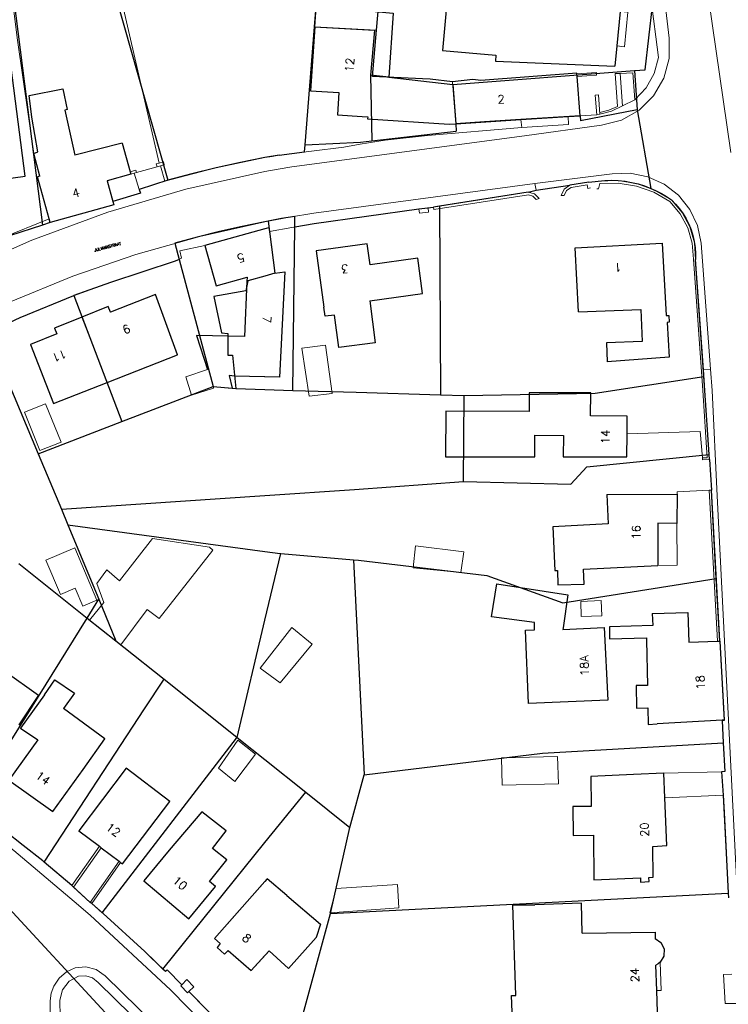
# Model space of a CAD drawing. Header units: metres. Extents: x 190798 to 192239, y 307689 to 310000.
# Tile 100 of 107: x 191965 to 192067, y 309610 to 309752. Entities that reach past the tile are written whole.
import ezdxf
from ezdxf.lldxf.tags import DXFTag

# ---------------------------------------------------------------- set-up
doc = ezdxf.new("R2010")
doc.units = ezdxf.units.M
doc.layers.add('PH-BEST-HUISNUMMERS', color=7, linetype='Continuous')
doc.layers.add('PH-BEST-KADASTRALE-GRENS', color=150, linetype='KG-KADASTRAAL-SO')
doc.layers.add('PH-BEST-KANTVERHARDING', color=253, linetype='Continuous', lineweight=9)
doc.layers.add('PH-BEST-STAATNAAM', color=2, linetype='Continuous', lineweight=9)
doc.styles.add('ROMANS', font='romans.shx')
doc.styles.get("Standard").update_dxf_attribs({"font": 'arial.ttf'})
tags = doc.linetypes.add('KG-KADASTRAAL-SO', pattern='A,5.5,-2,["K",Standard,S=1.8,R=0,X=0,Y=-0.9],-2,5.5,-2,[5,NLCS.SHX,S=0.75,R=0,X=0,Y=0],-2', length=19).pattern_tags.tags
tags[6] = DXFTag(74, 10)

msp = doc.modelspace()

# ---------------------------------------------------------------- linework, layer by layer
at = {"layer": 'PH-BEST-KADASTRALE-GRENS'}
for p, q in [((192007.15, 309750.68), (192007.96, 309762.89)), ((191963.3, 309759.66), (191968.06, 309722.2)), ((192051.02, 309752.86), (192050.54, 309747.94)), ((192005.77, 309733.72), (192007.11, 309750.68)), ((192050.54, 309747.94), (192050.26, 309745.03)), ((192015.15, 309743.75), (192015.34, 309734.29)), ((192017.81, 309743.45), (192015.15, 309743.75)), ((192026.98, 309742.41), (192053.05, 309744.41)), ((192044.81, 309743.91), (192044.8, 309744.03)), ((192044.84, 309743.56), (192044.81, 309743.91)), ((192045.27, 309737.89), (192044.84, 309743.56)), ((192053.05, 309744.41), (192054.62, 309744.5)), ((192053.05, 309744.41), (192053.47, 309738.77)), ((192017.81, 309743.45), (192026.98, 309742.41)), ((192026.98, 309742.41), (192027.4, 309736.74)), ((192053.47, 309738.77), (192045.32, 309737.15)), ((192053.47, 309738.77), (192055.43, 309727.47)), ((192027.4, 309736.74), (192036.77, 309737.35)), ((192027.4, 309736.74), (192027.47, 309735.67)), ((192036.77, 309737.35), (192043.53, 309737.78)), ((192043.53, 309737.78), (192045.27, 309737.89)), ((192045.27, 309737.89), (192045.32, 309737.15)), ((192015.34, 309734.29), (192027.47, 309735.67)), ((191979.51, 309733.94), (191972.68, 309732.22)), ((191979.51, 309733.94), (191980.64, 309729.85)), ((192005.69, 309732.7), (192005.77, 309733.72)), ((192005.77, 309733.72), (192013.71, 309734.11)), ((192013.71, 309734.11), (192015.34, 309734.29)), ((191967.69, 309729.22), (191966.82, 309732.46)), ((192002.05, 309732.25), (192000, 309731.88)), ((192002.05, 309732.25), (192005.69, 309732.7)), ((191980.64, 309729.85), (191980.74, 309729.52)), ((191967.69, 309729.22), (191967.33, 309729.13)), ((191969.02, 309723.07), (191967.33, 309729.13)), ((192046.52, 309728.34), (192043.77, 309727.93)), ((192046.52, 309728.34), (192047.84, 309728.52)), ((192037.78, 309726.91), (192025.05, 309724.9)), ((192025.05, 309724.9), (192024.19, 309724.77)), ((192025.05, 309724.9), (192025.21, 309697.8)), ((191969.17, 309722.55), (191968.06, 309722.2)), ((191969.17, 309722.55), (191969.02, 309723.07)), ((192000.46, 309722.76), (192000, 309722.67)), ((192000.46, 309722.76), (192001.43, 309715.27)), ((192004.3, 309721.94), (192004.31, 309723.45)), ((192000, 309721.64), (191991.38, 309719.28)), ((192000.58, 309721.8), (192000, 309721.64)), ((192000.58, 309721.8), (192000.65, 309721.29)), ((192000.65, 309721.29), (192001.42, 309715.28)), ((192004.02, 309698.42), (192004.3, 309721.94)), ((191987.04, 309719.61), (191987.67, 309717.26)), ((192007.36, 309718.49), (192008.46, 309710.42)), ((191987.67, 309717.26), (191992.56, 309698.98)), ((192063.04, 309700.42), (192061.84, 309717.26)), ((192001.43, 309715.27), (192000, 309714.87)), ((191972.55, 309712.06), (191979.46, 309693.99)), ((192015.04, 309711.32), (192022.65, 309712.35)), ((191990.17, 309706.32), (191991.76, 309701.44)), ((192000, 309700.4), (191995.63, 309700.51)), ((191963.13, 309699.62), (191967.44, 309689.35)), ((191969.66, 309696.58), (191977.32, 309699.58)), ((191979.46, 309693.99), (191992.56, 309698.98)), ((191992.56, 309698.98), (191995.28, 309698.77)), ((191992.56, 309698.98), (191995.82, 309698.73)), ((191995.82, 309698.73), (192000, 309698.57)), ((192000, 309698.57), (192004.02, 309698.42)), ((192025.21, 309697.8), (192028.61, 309697.69)), ((192028.53, 309685.35), (192028.61, 309697.69)), ((192052, 309692.2), (192052.01, 309694.75)), ((191967.44, 309689.35), (191979.46, 309693.99)), ((192051.99, 309688.9), (192052, 309692.2)), ((191967.44, 309689.35), (191970.77, 309681.36)), ((192063.85, 309688.5), (192063.8, 309689.22)), ((192063.85, 309688.5), (192064.11, 309684.11)), ((191970.77, 309681.36), (192000, 309683.35)), ((192049.1, 309683.48), (192059.21, 309683.53)), ((192059.21, 309683.53), (192059.14, 309679.34)), ((192064.81, 309671.4), (192064.11, 309684.11)), ((191970.77, 309681.36), (191971.69, 309679.13)), ((191971.69, 309679.13), (192000, 309675.32)), ((191971.69, 309679.13), (191976.13, 309668.43)), ((192000, 309665.45), (192002.27, 309675.02)), ((192002.27, 309675.02), (192012.73, 309674.11)), ((191964.66, 309673.59), (191974.49, 309665.74)), ((192012.73, 309674.11), (192014.23, 309643.22)), ((192045.74, 309672.76), (192056.41, 309673.29)), ((192065.31, 309662.41), (192064.81, 309671.4)), ((191974.49, 309665.74), (191976.13, 309668.43)), ((191976.13, 309668.43), (191978.61, 309662.46)), ((192055.6, 309666.37), (192055.68, 309664.66)), ((191957.74, 309638.86), (191974.49, 309665.74)), ((191974.49, 309665.74), (191978.61, 309662.46)), ((191996.01, 309648.59), (192000, 309665.45)), ((192064.99, 309662.4), (192065.31, 309662.41)), ((192065.31, 309662.41), (192065.93, 309651.02)), ((191968.36, 309654.7), (191964.88, 309649.94)), ((191977.01, 309648.39), (191971.06, 309652.73)), ((192065.66, 309651.06), (192056.34, 309650.55)), ((192065.66, 309651.02), (192065.81, 309647.82)), ((192065.93, 309651.02), (192065.66, 309651.02)), ((191973.89, 309643.98), (191977.01, 309648.39)), ((191996.01, 309648.59), (192000, 309645.4)), ((192000, 309645.4), (192005.85, 309640.73)), ((192012.2, 309635.65), (192014.23, 309643.22)), ((192052.94, 309643.25), (192046.78, 309642.98)), ((192057.26, 309643.44), (192052.94, 309643.25)), ((192057.42, 309639.91), (192057.26, 309643.44)), ((192000, 309633.47), (192005.85, 309640.73)), ((192005.85, 309640.73), (192012.2, 309635.65)), ((191973.28, 309635.18), (191976.22, 309632.95)), ((192009.4, 309623.28), (192012.2, 309635.65)), ((191985.36, 309615.31), (192000, 309633.47)), ((191976.22, 309632.95), (191976.49, 309632.75)), ((191976.49, 309632.75), (191979.05, 309630.8)), ((191968.3, 309630.68), (191968.11, 309630.84)), ((191979.05, 309630.8), (191979.28, 309630.63)), ((191979.28, 309630.63), (191979.53, 309630.43)), ((192000.33, 309628.27), (192000, 309627.9)), ((192003.15, 309625.86), (192000.33, 309628.27)), ((192009.4, 309623.28), (192066.52, 309626.22)), ((192066.52, 309626.22), (192066.56, 309625.55)), ((191962.63, 309624.7), (191977.07, 309609.06)), ((192005.19, 309607.82), (192009.4, 309623.28)), ((192000, 309617.27), (192000.61, 309617.95)), ((192056.27, 309612.21), (192056.15, 309615.89)), ((191988.89, 309611.89), (191989.08, 309612.08))]:
    msp.add_line(p, q, dxfattribs=at)
at = {"layer": 'PH-BEST-KADASTRALE-GRENS', "ltscale": 0.2, "flags": 128}
for points in [[(192007.11, 309750.68), (192008.14, 309763.03), (192017.07, 309762.07), (192015.85, 309752.89), (192018.42, 309752.66), (192017.81, 309743.45)], [(192016, 309750.2), (192017.07, 309762.07), (192007.96, 309762.89)], [(192021.79, 309762.96), (192021.52, 309759.87), (192026.58, 309759.43), (192025.51, 309747.28), (192033.15, 309746.62), (192033.12, 309745.72), (192050.26, 309745.03)], [(192054.62, 309744.5), (192055.66, 309753.7), (192055.82, 309753.72), (192054.81, 309761.08)], [(191963.3, 309759.66), (191977.64, 309758.39), (191986.05, 309728.63)], [(192007.15, 309750.68), (192006.54, 309741.49), (192010.63, 309741.22), (192010.42, 309738.03), (192013.95, 309737.79)], [(192007.11, 309750.68), (192015.72, 309750.21), (192015.15, 309743.75)], [(192026.95, 309742.79), (192026.92, 309742.79), (192023.75, 309743.17), (192022.65, 309743.22), (192015.44, 309743.52), (192016, 309750.2)], [(191952.55, 309738.58), (191953.56, 309730.73), (191954.77, 309730.89), (191955.28, 309726.87), (191959.8, 309727.45), (191959.68, 309728.42), (191965.57, 309729.21), (191963.58, 309744.81), (191959.61, 309744.31), (191960.22, 309739.57), (191952.55, 309738.58)], [(192044.8, 309744.03), (192030.98, 309742.98), (192029.86, 309743.11), (192026.95, 309742.79)], [(191966.82, 309732.46), (191967.39, 309732.72), (191966.53, 309737.69), (191966.13, 309740.79), (191970.99, 309741.79), (191971.61, 309738.78), (191971.27, 309738.68), (191972.68, 309732.22)], [(192013.95, 309737.79), (192014.76, 309737.74), (192014.73, 309737.44), (192026.45, 309736.67), (192027.4, 309736.74)], [(192045.27, 309737.89), (192036.77, 309737.35), (192031.52, 309737.01), (192027.4, 309736.74)], [(192000, 309731.88), (191996.49, 309731.18), (191992.99, 309730.41), (191989.51, 309729.56), (191986.05, 309728.63)], [(191980.74, 309729.52), (191977.32, 309728.53), (191978.15, 309725.6)], [(191986.05, 309728.63), (191981.96, 309727.29), (191982.11, 309726.8), (191978.15, 309725.6)], [(192047.84, 309728.52), (192048.81, 309728.6), (192049.77, 309728.63), (192050.74, 309728.59), (192051.71, 309728.49), (192052.66, 309728.33), (192053.6, 309728.1), (192054.53, 309727.81), (192055.43, 309727.47)], [(192037.78, 309726.91), (192038.95, 309727.22), (192043.77, 309727.93)], [(192055.43, 309727.47), (192056.2, 309727.12), (192056.95, 309726.72), (192057.67, 309726.29), (192058.37, 309725.82)], [(191978.15, 309725.6), (191978.3, 309725.1), (191969.17, 309722.55)], [(191978.15, 309725.6), (191978.3, 309725.1), (191969.17, 309722.55)], [(192058.37, 309725.82), (192058.98, 309725.2), (192059.53, 309724.53), (192060.04, 309723.83), (192060.48, 309723.09), (192060.87, 309722.31), (192061.2, 309721.51), (192061.46, 309720.68), (192061.65, 309719.84), (192061.78, 309718.99), (192061.85, 309718.12), (192061.84, 309717.26)], [(192004.3, 309721.94), (192007.05, 309722.42), (192022.08, 309724.54), (192024.19, 309724.77)], [(192000, 309722.67), (191996.74, 309722), (191993.49, 309721.26), (191990.26, 309720.47), (191987.04, 309719.61)], [(192004.31, 309723.45), (192002.38, 309723.12), (192000.46, 309722.76)], [(191968.06, 309722.2), (191963.3, 309720.66), (191958.96, 309718.87), (191955.43, 309717.23), (191950.95, 309715.75)], [(192045.03, 309709.74), (192044.53, 309718.91), (192057.05, 309719.59), (192057.62, 309709.19), (192058.01, 309709.21), (192058.07, 309708.24), (192057.74, 309708.21), (192058.07, 309703.24), (192049.13, 309702.56)], [(191991.38, 309719.28), (191992.99, 309713.48), (191997.45, 309714.72), (191997.42, 309714.14)], [(192022.65, 309712.35), (192021.96, 309717.42), (192015.1, 309716.49), (192014.7, 309719.49), (192007.36, 309718.49)], [(191987.67, 309717.26), (191987.1, 309716.99), (191977.83, 309713.93), (191972.55, 309712.06)], [(192001.42, 309715.28), (192002.87, 309715.46), (192002.07, 309700.35), (192000, 309700.4)], [(191997.42, 309714.14), (191997.06, 309706.18), (191990.17, 309706.32)], [(192000, 309714.87), (191997.54, 309714.18), (191997.28, 309712.73), (191992.67, 309711.92), (191993.78, 309706.71), (191994.65, 309706.6), (191994.67, 309703.52), (191995.33, 309703.52), (191995.82, 309698.73)], [(191972.55, 309712.06), (191972.5, 309712.04), (191964.82, 309708.85), (191960.18, 309706.7)], [(191984.3, 309712.23), (191977.83, 309709.67), (191977.51, 309710.5), (191973.72, 309708.98)], [(191977.32, 309699.58), (191987.45, 309703.55), (191984.3, 309712.23)], [(192015.04, 309711.32), (192015.81, 309705.29), (192010.61, 309704.63), (192009.97, 309709.26), (192008.63, 309709.13), (192008.46, 309710.42)], [(192045.03, 309709.74), (192053.98, 309710.07), (192054.16, 309705.45), (192049.03, 309705.26), (192049.13, 309702.56)], [(191973.72, 309708.98), (191969.77, 309707.4), (191970.1, 309706.57), (191966.32, 309705.05), (191969.66, 309696.58)], [(191995.63, 309700.51), (191994.85, 309700.57), (191995.28, 309698.77)], [(192028.61, 309697.69), (192047.42, 309698.06), (192063.04, 309700.42)], [(192063.8, 309689.22), (192063.18, 309698.44), (192063.04, 309700.42)], [(192004.02, 309698.42), (192013.1, 309698.19), (192025.21, 309697.8)], [(192052.01, 309694.75), (192046.77, 309694.77), (192046.78, 309698.08), (192037.96, 309698.1), (192037.95, 309695.43), (192025.96, 309695.47), (192025.94, 309688.92), (192038.76, 309688.88), (192038.77, 309691.99), (192042.86, 309691.97), (192042.85, 309688.92), (192051.99, 309688.9)], [(192028.53, 309685.35), (192043.92, 309684.98), (192046.21, 309687.46), (192063.8, 309689.22)], [(192000, 309683.35), (192012.88, 309684.23), (192028.53, 309685.35)], [(192049.1, 309683.48), (192049.3, 309679.26), (192041.34, 309678.86), (192041.65, 309672.56), (192041.99, 309672.58)], [(192059.14, 309679.34), (192056.42, 309679.38), (192056.41, 309673.29)], [(192000, 309675.32), (192002.2, 309675.03), (192002.27, 309675.02)], [(192012.73, 309674.11), (192013.46, 309674.05), (192031.88, 309671.87), (192042.78, 309667.92), (192064.81, 309671.4)], [(192041.99, 309672.58), (192042.07, 309670.49), (192045.83, 309670.61), (192045.74, 309672.76)], [(192037.84, 309653.48), (192037.41, 309663.98), (192038.72, 309664.03), (192038.69, 309665.12), (192032.52, 309665.91), (192033.29, 309670.64), (192043.51, 309669.05), (192042.83, 309664.34), (192042.8, 309664.11), (192048.73, 309664.38), (192049.22, 309653.95), (192037.84, 309653.48)], [(192055.6, 309666.37), (192060.74, 309666.53), (192060.88, 309662.26), (192064.99, 309662.4)], [(192055.68, 309664.66), (192049.5, 309664.47), (192049.49, 309662.74), (192054.8, 309662.91), (192054.81, 309662.56)], [(191978.61, 309662.46), (191979.73, 309661.57), (191985.51, 309656.96)], [(192054.81, 309662.56), (192054.95, 309656.05), (192053.29, 309656.05), (192053.36, 309652.77), (192054.98, 309652.82), (192055.01, 309650.46), (192056.34, 309650.55)], [(192065.31, 309662.41), (192065.93, 309651.07), (192065.66, 309651.06)], [(191962.52, 309657.93), (191962.65, 309658.09), (191967.48, 309654.68), (191964.68, 309650.38)], [(191968.3, 309630.68), (191982.69, 309652.68), (191985.51, 309656.96)], [(191968.36, 309654.7), (191969.84, 309656.85), (191972.63, 309654.94), (191971.06, 309652.73)], [(191985.51, 309656.96), (191995.95, 309648.64), (191996.01, 309648.59)], [(191964.88, 309649.94), (191967.39, 309648.26), (191963.22, 309642.46), (191969.53, 309637.93), (191973.89, 309643.98)], [(191976.61, 309623.41), (191995.9, 309648.46), (191996.01, 309648.59)], [(192014.23, 309643.22), (192039.88, 309646.34), (192065.81, 309647.82)], [(192065.81, 309647.82), (192066.02, 309643.67), (192065.58, 309643.65), (192065.82, 309640.27), (192065.94, 309637.82), (192066.52, 309626.22)], [(191979.53, 309630.43), (191986.34, 309639.39), (191980.08, 309644.15), (191973.28, 309635.18)], [(192046.78, 309642.98), (192046.83, 309638.68), (192044.2, 309638.65), (192044.25, 309634.5), (192047.16, 309634.54), (192047.25, 309628.12)], [(192047.25, 309628.12), (192053.92, 309628.41), (192053.95, 309627.8), (192055.17, 309627.87), (192055.13, 309628.47), (192055.74, 309628.49), (192055.72, 309632.92), (192057.71, 309633.04), (192057.42, 309639.91)], [(191968.11, 309630.84), (191965.27, 309633.06), (191960.18, 309637.1), (191957.74, 309638.86)], [(191992.46, 309632.65), (191994.44, 309635.15), (191990.92, 309637.89), (191986.26, 309632.41)], [(191986.26, 309632.41), (191982.63, 309627.97), (191989.08, 309622.52), (191992.92, 309627.18)], [(191992.92, 309627.18), (191992.06, 309627.87), (191994.53, 309630.99), (191992.46, 309632.65)], [(191976.61, 309623.41), (191975.13, 309624.73), (191974.9, 309624.88), (191972.25, 309627.3), (191968.3, 309630.68)], [(192000, 309627.9), (191992.74, 309619.71), (191993.58, 309618.96), (191993.14, 309618.43), (191994.21, 309617.46), (191994.7, 309617.98), (191998.02, 309615.08), (192000, 309617.27)], [(192003.15, 309625.86), (192007.97, 309621.74), (192007.36, 309619.86)], [(192045.54, 309620.47), (192045.44, 309624.76), (192038.77, 309624.56)], [(191985.36, 309615.31), (191982.73, 309617.82), (191976.77, 309623.27), (191976.61, 309623.41)], [(192039.06, 309606), (192039.09, 309605.24), (192038.55, 309605.22), (192038.48, 309606.81), (192035.59, 309606.66), (192035.41, 309611.51), (192036.05, 309611.52), (192035.58, 309624.54), (192038.77, 309624.56)], [(192045.54, 309620.47), (192056.02, 309620.63), (192056.03, 309619.72)], [(192000.61, 309617.95), (192003.38, 309615.4), (192007.36, 309619.86)], [(192056.03, 309619.72), (192056.87, 309619.12), (192057.32, 309618.2), (192057.28, 309617.18), (192056.75, 309616.3)], [(192056.75, 309616.3), (192056.47, 309616.07), (192056.15, 309615.89)], [(191988.06, 309613.05), (191985.95, 309615.18), (191985.71, 309614.97), (191985.36, 309615.31)], [(191988.89, 309611.89), (191987.93, 309612.91), (191988.06, 309613.05)], [(192000, 309600.46), (191998.08, 309602.42), (191998.34, 309602.67), (191989.08, 309612.08)], [(192053.58, 309609.03), (192056.38, 309609.14), (192056.27, 309612.21)]]:
    msp.add_lwpolyline(points, dxfattribs=at)
at = {"layer": 'PH-BEST-KANTVERHARDING', "color": 8}
for p, q in [((192058.07, 309749.05), (192056.28, 309763.68)), ((192007.15, 309750.68), (192007.96, 309762.89)), ((192054.98, 309758.29), (192056.5, 309746.27)), ((192063.23, 309757.93), (192066.89, 309732.61)), ((191984.82, 309731.09), (191979.69, 309753.24)), ((192051.02, 309752.86), (192050.54, 309747.94)), ((192007.15, 309750.68), (192016, 309750.2)), ((192050.54, 309747.94), (192050.26, 309745.03)), ((192044.81, 309743.91), (192044.8, 309744.03)), ((192044.84, 309743.56), (192044.81, 309743.91)), ((192045.27, 309737.89), (192044.84, 309743.56)), ((192051.35, 309739.32), (192051.01, 309743.99)), ((192026.95, 309742.79), (192027.4, 309736.74)), ((192053.12, 309740.21), (192051.35, 309739.32)), ((192047.67, 309738.05), (192045.27, 309737.89)), ((192048.07, 309738.11), (192047.67, 309738.05)), ((192027.4, 309736.74), (192036.77, 309737.35)), ((192036.77, 309737.35), (192043.53, 309737.78)), ((192036.77, 309737.35), (192036.88, 309736.23)), ((192043.53, 309737.78), (192045.27, 309737.89)), ((191979.51, 309733.94), (191972.68, 309732.22)), ((191979.51, 309733.94), (191980.64, 309729.85)), ((191967.69, 309729.22), (191966.82, 309732.46)), ((191980.64, 309729.85), (191980.74, 309729.52)), ((191980.74, 309729.52), (191981.2, 309729.66)), ((191981.2, 309729.66), (191981.56, 309729.76)), ((191981.96, 309727.29), (191981.2, 309729.66)), ((191984.52, 309730.56), (191981.56, 309729.76)), ((191985.01, 309730.69), (191984.52, 309730.56)), ((191985.64, 309728.52), (191985.01, 309730.69)), ((192049.86, 309729.55), (192038.77, 309728.15)), ((191967.69, 309729.22), (191967.33, 309729.13)), ((191969.02, 309723.07), (191967.33, 309729.13)), ((191985.64, 309728.52), (191981.96, 309727.29)), ((192038.77, 309728.15), (192007.04, 309723.89)), ((192038.77, 309728.15), (192038.95, 309727.22)), ((192046.52, 309728.34), (192043.77, 309727.93)), ((192037.78, 309726.91), (192024.19, 309724.77)), ((192037.78, 309726.91), (192038.95, 309727.22)), ((192038.95, 309727.22), (192043.77, 309727.93)), ((192039.36, 309726.02), (192038.96, 309725.87)), ((192042.54, 309726.44), (192042.97, 309726.44)), ((192022.08, 309724.54), (192023.45, 309724.69)), ((192023.45, 309724.69), (192024.19, 309724.77)), ((191969.17, 309722.55), (191969.02, 309723.07)), ((192000.58, 309721.8), (191991.38, 309719.28)), ((192000.58, 309721.8), (192000.65, 309721.29)), ((192000.65, 309721.29), (192001.42, 309715.28)), ((192062.66, 309719.59), (192063.99, 309701.51)), ((192007.36, 309718.49), (192008.46, 309710.42)), ((192062.97, 309701.4), (192061.84, 309717.26)), ((192001.42, 309715.28), (191997.42, 309714.14)), ((192015.04, 309711.32), (192022.65, 309712.35)), ((191973.72, 309708.98), (191977.32, 309699.58)), ((191990.17, 309706.32), (191991.76, 309701.44)), ((192005.31, 309704.5), (192008.7, 309704.96)), ((192005.31, 309704.5), (192006.36, 309697.61)), ((192009.66, 309698), (192008.7, 309704.96)), ((192063.99, 309701.51), (192062.97, 309701.4)), ((191969.66, 309696.58), (191977.32, 309699.58)), ((191992.56, 309698.98), (191995.28, 309698.77)), ((192006.36, 309697.61), (192009.66, 309698)), ((192052, 309692.2), (192052.01, 309694.75)), ((192051.99, 309688.9), (192052, 309692.2)), ((192063.85, 309688.5), (192064.11, 309684.11)), ((192049.1, 309683.48), (192059.21, 309683.53)), ((192059.21, 309683.53), (192059.14, 309679.34)), ((192064.11, 309684.11), (192063.79, 309684.1)), ((192064.99, 309662.4), (192063.79, 309684.1)), ((192065.31, 309662.41), (192064.11, 309684.11)), ((192045.74, 309672.76), (192056.41, 309673.29)), ((192055.6, 309666.37), (192055.68, 309664.66)), ((192064.99, 309662.4), (192065.31, 309662.41)), ((192064.99, 309662.39), (192064.99, 309662.4)), ((191968.36, 309654.7), (191964.88, 309649.94)), ((191977.01, 309648.39), (191971.06, 309652.73)), ((192065.66, 309651.06), (192056.34, 309650.55)), ((191973.89, 309643.98), (191977.01, 309648.39)), ((192034.08, 309641.74), (192033.98, 309645.67)), ((192052.94, 309643.25), (192046.78, 309642.98)), ((192057.26, 309643.44), (192052.94, 309643.25)), ((192057.26, 309643.44), (192065.58, 309643.65)), ((192057.42, 309639.91), (192057.26, 309643.44)), ((192065.58, 309643.65), (192065.82, 309640.27)), ((192057.42, 309639.91), (192065.82, 309640.27)), ((192065.82, 309640.27), (192066.56, 309625.55)), ((191973.28, 309635.18), (191976.22, 309632.95)), ((191976.22, 309632.95), (191972.25, 309627.3)), ((191976.49, 309632.75), (191972.5, 309627.07)), ((191976.22, 309632.95), (191976.49, 309632.75)), ((191976.49, 309632.75), (191979.05, 309630.8)), ((191974.9, 309624.88), (191979.05, 309630.8)), ((191979.28, 309630.63), (191975.13, 309624.73)), ((191979.05, 309630.8), (191979.28, 309630.63)), ((191979.28, 309630.63), (191979.53, 309630.43)), ((192003.15, 309625.86), (192000.33, 309628.27)), ((191972.5, 309627.07), (191972.25, 309627.3)), ((191974.9, 309624.88), (191972.5, 309627.07)), ((191975.13, 309624.73), (191974.9, 309624.88)), ((192056.27, 309612.21), (192056.15, 309615.89)), ((191998.34, 309602.67), (191989.08, 309612.08)), ((191970.57, 309610.84), (191970.6, 309608.44))]:
    msp.add_line(p, q, dxfattribs=at)
for points in [[(191966.82, 309732.46), (191964.46, 309748.76), (191960.06, 309783.43)], [(192016, 309750.2), (192017.07, 309762.07), (192007.96, 309762.89)], [(192021.79, 309762.96), (192021.52, 309759.87), (192026.58, 309759.43), (192025.51, 309747.28), (192033.15, 309746.62), (192033.12, 309745.72), (192050.26, 309745.03)], [(192051.02, 309752.86), (192052.09, 309752.78), (192051.64, 309747.8), (192050.54, 309747.94)], [(192007.15, 309750.68), (192006.54, 309741.49), (192010.63, 309741.22), (192010.42, 309738.03), (192013.95, 309737.79)], [(192026.95, 309742.79), (192026.92, 309742.79), (192023.75, 309743.17), (192022.65, 309743.22), (192015.44, 309743.52), (192016, 309750.2)], [(192048.35, 309736.53), (192051.19, 309737.26), (192053.74, 309738.7), (192055.82, 309740.76), (192057.3, 309743.29), (192058.06, 309746.12), (192058.07, 309749.05)], [(192053.12, 309740.21), (192054.74, 309741.93), (192055.89, 309743.99), (192056.5, 309746.27)], [(191952.55, 309738.58), (191953.56, 309730.73), (191954.77, 309730.89), (191955.28, 309726.87), (191959.8, 309727.45), (191959.68, 309728.42), (191965.57, 309729.21), (191963.58, 309744.81), (191959.61, 309744.31), (191960.22, 309739.57), (191952.55, 309738.58)], [(192044.8, 309744.03), (192030.98, 309742.98), (192029.86, 309743.11), (192026.95, 309742.79)], [(192044.81, 309743.91), (192047.6, 309744.1), (192047.59, 309743.73), (192044.84, 309743.56)], [(192051.01, 309743.99), (192050.31, 309743.95), (192050.64, 309739.21)], [(192051.01, 309743.99), (192052.83, 309744.08), (192053.12, 309740.21)], [(191966.82, 309732.46), (191967.39, 309732.72), (191966.53, 309737.69), (191966.13, 309740.79), (191970.99, 309741.79), (191971.61, 309738.78), (191971.27, 309738.68), (191972.68, 309732.22)], [(192048.07, 309738.11), (192047.89, 309740.9), (192047.43, 309740.85), (192047.67, 309738.05)], [(192048.07, 309738.11), (192049.77, 309738.54), (192051.35, 309739.32)], [(192050.64, 309739.21), (192049.4, 309738.68), (192048.09, 309738.37)], [(192048.35, 309736.53), (192037.27, 309735.02), (192003.85, 309730.55)], [(192013.95, 309737.79), (192014.76, 309737.74), (192014.73, 309737.44), (192026.45, 309736.67), (192027.4, 309736.74)], [(192036.88, 309736.23), (192043.59, 309736.66), (192043.53, 309737.78)], [(192013.69, 309733.84), (192017.27, 309734.41), (192023.34, 309735.07), (192036.88, 309736.23)], [(192002.05, 309732.25), (192011.31, 309733.4), (192013.69, 309733.82), (192013.69, 309733.84)], [(192002.05, 309732.25), (192001.02, 309732.07), (192000, 309731.88)], [(191984.52, 309730.56), (191984.4, 309730.97), (191984.82, 309731.09)], [(191984.82, 309731.09), (191985.42, 309731.26), (191985.53, 309730.84), (191985.01, 309730.69)], [(192000, 309731.88), (191992.78, 309730.36), (191985.64, 309728.52)], [(192000, 309729.87), (191988.64, 309727.33), (191977.46, 309724.05), (191966.53, 309720.05), (191955.89, 309715.33)], [(191980.74, 309729.52), (191977.32, 309728.53), (191978.15, 309725.6)], [(191981.56, 309729.76), (191981.47, 309730.09), (191980.64, 309729.85)], [(192003.85, 309730.55), (192001.92, 309730.22), (192000, 309729.87)], [(192049.86, 309729.55), (192052.44, 309729.64), (192054.98, 309729.13), (192057.33, 309728.06), (192059.38, 309726.47), (192061, 309724.45), (192062.12, 309722.12), (192062.66, 309719.59)], [(192048.1, 309728.16), (192047.92, 309727.41), (192047.66, 309727.4)], [(192047.84, 309728.52), (192050.62, 309728.6), (192053.36, 309728.16), (192055.97, 309727.23), (192058.37, 309725.82)], [(192048.1, 309728.16), (192050.74, 309728.22), (192053.35, 309727.8), (192055.84, 309726.9), (192058.13, 309725.56)], [(191981.96, 309727.29), (191982.11, 309726.8), (191978.15, 309725.6)], [(192037.78, 309726.91), (192038.7, 309726.7), (192039.36, 309726.02)], [(192043.77, 309727.93), (192042.95, 309727.35), (192042.54, 309726.44)], [(192042.97, 309726.44), (192043.31, 309727.16), (192043.96, 309727.61)], [(192043.96, 309727.61), (192046.25, 309727.97), (192046.39, 309727.43), (192046.73, 309727.55)], [(191978.15, 309725.6), (191978.3, 309725.1), (191969.17, 309722.55)], [(192024.19, 309724.77), (192024.26, 309724.42), (192037.83, 309726.56)], [(192037.83, 309726.56), (192038.48, 309726.36), (192038.96, 309725.87)], [(192058.13, 309725.56), (192059.61, 309723.81), (192060.71, 309721.78), (192061.36, 309719.58), (192061.54, 309717.28)], [(192058.37, 309725.82), (192059.91, 309724.01), (192061.04, 309721.92), (192061.69, 309719.63), (192061.84, 309717.26)], [(192007.04, 309723.89), (192003.51, 309723.32), (192000, 309722.67)], [(192000.65, 309721.29), (192007.05, 309722.42), (192022.08, 309724.54)], [(192023.45, 309724.69), (192023.48, 309724.05), (192022.2, 309723.92), (192022.08, 309724.54)], [(191969.02, 309723.07), (191962.16, 309720.3), (191955.43, 309717.23)], [(192000, 309722.67), (191990.66, 309720.57), (191981.45, 309717.96), (191972.4, 309714.84), (191963.54, 309711.23)], [(192045.03, 309709.74), (192044.53, 309718.91), (192057.05, 309719.59), (192057.62, 309709.19), (192058.01, 309709.21), (192058.07, 309708.24), (192057.74, 309708.21), (192058.07, 309703.24), (192049.13, 309702.56)], [(191991.38, 309719.28), (191987.79, 309718.51), (191988.03, 309717.42), (191987.1, 309716.99), (191977.83, 309713.93), (191972.5, 309712.04), (191964.82, 309708.85), (191960.23, 309706.72)], [(191991.38, 309719.28), (191992.99, 309713.48), (191997.45, 309714.72), (191997.42, 309714.14)], [(192022.65, 309712.35), (192021.96, 309717.42), (192015.1, 309716.49), (192014.7, 309719.49), (192007.36, 309718.49)], [(192061.54, 309717.28), (192062.88, 309698.42), (192063.49, 309688.75), (192062.82, 309688.75)], [(192001.42, 309715.28), (192002.87, 309715.46), (192002.07, 309700.35), (191995.63, 309700.51)], [(191997.42, 309714.14), (191997.06, 309706.18), (191990.17, 309706.32)], [(191984.3, 309712.23), (191977.83, 309709.67), (191977.51, 309710.5), (191973.72, 309708.98)], [(191977.32, 309699.58), (191987.45, 309703.55), (191984.3, 309712.23)], [(192015.04, 309711.32), (192015.81, 309705.29), (192010.61, 309704.63), (192009.97, 309709.26), (192008.63, 309709.13), (192008.46, 309710.42)], [(192045.03, 309709.74), (192053.98, 309710.07), (192054.16, 309705.45), (192049.03, 309705.26), (192049.13, 309702.56)], [(191973.72, 309708.98), (191969.77, 309707.4), (191970.1, 309706.57), (191966.32, 309705.05), (191969.66, 309696.58)], [(191991.76, 309701.44), (191988.62, 309700.37), (191989.45, 309697.77), (191992.62, 309698.76), (191992.56, 309698.98)], [(191991.76, 309701.44), (191991.89, 309701.47), (191992.56, 309698.98)], [(192063.85, 309688.5), (192063.18, 309698.44), (192062.97, 309701.4)], [(192063.99, 309701.51), (192064.22, 309698.43), (192064.96, 309683.3), (192067.87, 309625.51), (192070.64, 309569.38), (192070.93, 309563.28), (192071.8, 309554.47), (192073.72, 309543.68)], [(191995.63, 309700.51), (191994.85, 309700.57), (191995.28, 309698.77)], [(192052.01, 309694.75), (192046.77, 309694.77), (192046.78, 309698.08), (192037.96, 309698.1), (192037.95, 309695.43), (192025.96, 309695.47), (192025.94, 309688.92), (192038.76, 309688.88), (192038.77, 309691.99), (192042.86, 309691.97), (192042.85, 309688.92), (192051.99, 309688.9)], [(191968.51, 309696.53), (191965.47, 309695.3), (191967.69, 309689.8), (191970.73, 309691.03), (191968.51, 309696.53)], [(192062.82, 309688.75), (192062.52, 309692.55), (192052, 309692.2)], [(192062.82, 309688.75), (192062.84, 309688.48), (192063.85, 309688.5)], [(192049.1, 309683.48), (192049.3, 309679.26), (192041.34, 309678.86), (192041.65, 309672.56), (192041.99, 309672.58)], [(192063.79, 309684.1), (192059.18, 309683.89), (192059.21, 309683.53)], [(191925.42, 309675.09), (191925.94, 309678.78), (191923.8, 309678.96), (191922.05, 309661.74), (191935.6, 309653.38), (191944.6, 309647.78), (191948.53, 309645.2), (191955.14, 309640.75), (191960.18, 309637.1), (191965.27, 309633.06), (191968.11, 309630.84), (191972.25, 309627.3)], [(192059.14, 309679.34), (192056.42, 309679.38), (192056.41, 309673.29)], [(192056.41, 309673.29), (192059.18, 309673.33), (192059.14, 309679.34)], [(191983.83, 309677.16), (191992.05, 309675.93), (191992.54, 309675.51), (191984.79, 309665.65), (191983.07, 309666.97), (191979.3, 309661.89), (191974.81, 309665.44), (191976.85, 309667.99), (191975.87, 309670.71), (191977.28, 309672.67), (191979.13, 309671.07), (191983.83, 309677.16)], [(191972.68, 309675.82), (191968.55, 309674.07), (191970.64, 309669.13), (191972.75, 309670.03), (191973.84, 309667.46), (191975.86, 309668.31), (191972.68, 309675.82)], [(192028.12, 309672.26), (192021.29, 309672.95), (192021.61, 309676.09), (192028.57, 309675.24), (192028.12, 309672.26)], [(192041.99, 309672.58), (192042.07, 309670.49), (192045.83, 309670.61), (192045.74, 309672.76)], [(192037.84, 309653.48), (192037.41, 309663.98), (192038.72, 309664.03), (192038.69, 309665.12), (192032.52, 309665.91), (192033.29, 309670.64), (192043.51, 309669.05), (192042.83, 309664.34), (192042.8, 309664.11), (192048.73, 309664.38), (192049.22, 309653.95), (192037.84, 309653.48)], [(192048.4, 309666.04), (192045.43, 309665.95), (192045.35, 309668.13), (192048.27, 309668.24), (192048.4, 309666.04)], [(192055.6, 309666.37), (192060.74, 309666.53), (192060.88, 309662.26), (192064.99, 309662.4)], [(191999.33, 309658.55), (192003.88, 309664.4), (192006.78, 309662), (192002.17, 309656.43), (191999.33, 309658.55)], [(192055.68, 309664.66), (192049.5, 309664.47), (192049.49, 309662.74), (192054.8, 309662.91), (192054.81, 309662.56)], [(191918.78, 309661.87), (191939.24, 309649.47), (191946.49, 309644.87), (191952.58, 309640.83), (191957.69, 309637.21), (191963.92, 309632.36), (191972.61, 309625.02), (191974.91, 309623.03), (191986.45, 309612.32), (192001.15, 309597.35)], [(192054.81, 309662.56), (192054.95, 309656.05), (192053.29, 309656.05), (192053.36, 309652.77), (192054.98, 309652.82), (192055.01, 309650.46), (192056.34, 309650.55)], [(192065.31, 309662.41), (192065.93, 309651.07), (192065.66, 309651.06)], [(191962.52, 309657.93), (191962.65, 309658.09), (191967.48, 309654.68), (191964.68, 309650.38)], [(191968.36, 309654.7), (191969.84, 309656.85), (191972.63, 309654.94), (191971.06, 309652.73)], [(192065.66, 309651.06), (192066.02, 309643.67), (192065.58, 309643.65)], [(191964.88, 309649.94), (191967.39, 309648.26), (191963.22, 309642.46), (191969.53, 309637.93), (191973.89, 309643.98)], [(191993.34, 309644.15), (191996.09, 309648.2), (191998.65, 309646.16), (191995.7, 309642.24), (191993.34, 309644.15)], [(192033.98, 309645.67), (192042, 309645.84), (192042.17, 309641.92), (192034.08, 309641.74)], [(191979.53, 309630.43), (191986.34, 309639.39), (191980.08, 309644.15), (191973.28, 309635.18)], [(192046.78, 309642.98), (192046.83, 309638.68), (192044.2, 309638.65), (192044.25, 309634.5), (192047.16, 309634.54), (192047.25, 309628.12)], [(192047.25, 309628.12), (192053.92, 309628.41), (192053.95, 309627.8), (192055.17, 309627.87), (192055.13, 309628.47), (192055.74, 309628.49), (192055.72, 309632.92), (192057.71, 309633.04), (192057.42, 309639.91)], [(191992.46, 309632.65), (191994.44, 309635.15), (191990.92, 309637.89), (191986.26, 309632.41)], [(191986.26, 309632.41), (191982.63, 309627.97), (191989.08, 309622.52), (191992.92, 309627.18)], [(191992.92, 309627.18), (191992.06, 309627.87), (191994.53, 309630.99), (191992.46, 309632.65)], [(192000.33, 309628.27), (191992.74, 309619.71), (191993.58, 309618.96), (191993.14, 309618.43), (191994.21, 309617.46), (191994.7, 309617.98), (191998.02, 309615.08), (192000.61, 309617.95)], [(192010.25, 309626.87), (192019.02, 309627.46), (192019.23, 309624.11), (192009.33, 309623.38), (192010.25, 309626.87)], [(192003.15, 309625.86), (192007.97, 309621.74), (192007.36, 309619.86)], [(192045.54, 309620.47), (192045.44, 309624.76), (192038.77, 309624.56)], [(191988.06, 309613.05), (191985.95, 309615.18), (191985.71, 309614.97), (191982.73, 309617.82), (191976.77, 309623.27), (191975.13, 309624.73)], [(192039.06, 309606), (192039.09, 309605.24), (192038.55, 309605.22), (192038.48, 309606.81), (192035.59, 309606.66), (192035.41, 309611.51), (192036.05, 309611.52), (192035.58, 309624.54), (192038.77, 309624.56)], [(192045.54, 309620.47), (192056.02, 309620.63), (192056.03, 309619.72)], [(192000.61, 309617.95), (192003.38, 309615.4), (192007.36, 309619.86)], [(192056.03, 309619.72), (192056.87, 309619.12), (192057.32, 309618.2), (192057.28, 309617.18), (192056.75, 309616.3)], [(192056.75, 309616.3), (192056.47, 309616.07), (192056.15, 309615.89)], [(192056.75, 309616.3), (192056.88, 309612.23), (192056.27, 309612.21)], [(191972.75, 309615.5), (191971.51, 309614.91), (191970.47, 309614.01), (191969.7, 309612.86)], [(191977.04, 309614.35), (191975.78, 309615.25), (191974.29, 309615.65), (191972.75, 309615.5)], [(191973.25, 309614.28), (191971.88, 309613.56), (191970.93, 309612.34), (191970.57, 309610.84)], [(191976.03, 309613.37), (191975.24, 309614.03), (191974.27, 309614.34), (191973.25, 309614.28)], [(192050.76, 309540.34), (192026.98, 309564.41), (192017.17, 309574.41), (191995.89, 309595.9), (191977.04, 309614.35)], [(191988.06, 309613.05), (191988.77, 309613.82), (191989.77, 309612.77), (191989.08, 309612.08)], [(192067.07, 309614.6), (192065.86, 309614.53), (192066.09, 309610.35), (192067.6, 309610.38)], [(191969.7, 309612.86), (191969.3, 309611.83), (191969.17, 309610.73)], [(192008.81, 309580.84), (191992.6, 309597.16), (191976.03, 309613.37)], [(191988.06, 309613.05), (191987.93, 309612.91), (191988.89, 309611.89), (191989.08, 309612.08)], [(192053.58, 309609.03), (192056.38, 309609.14), (192056.27, 309612.21)], [(191969.17, 309610.73), (191968.75, 309579.51), (191968.53, 309560.56), (191968.24, 309539.51), (191967.95, 309516.86), (191967.49, 309488.33)]]:
    msp.add_lwpolyline(points, dxfattribs=at)

# ---------------------------------------------------------------- texts
at = {"layer": 'PH-BEST-HUISNUMMERS', "style": 'ROMANS'}
for s, rotation, p in [('12', 85.0079, (192012.67, 309744.13)), ('2', 3.7264, (192033.44, 309739.64)), ('4', 15.6069, (191972.53, 309726.09)), ('5', 195.3003, (191996.88, 309718.2)), ('1', 183.0941, (192051.19, 309716.77)), ('3', 187.7574, (192011.91, 309716.58)), ('7', 267.3636, (191999.7, 309709.17)), ('9', 201.5354, (191980.36, 309707.98)), ('11', 201.8972, (191971.21, 309704.33)), ('14', 89.8281, (192049.5, 309690.73)), ('16', 89.8854, (192053.91, 309677.02)), ('18A', 92.6364, (192046.55, 309657.43)), ('18', 93.1544, (192063.18, 309655.51)), ('14', 324.3224, (191966.94, 309642.86)), ('12', 322.7633, (191977.05, 309635.46)), ('20', 92.4647, (192055.15, 309634.34)), ('10', 319.7838, (191986.64, 309627.86)), ('8', 318.8518, (191996.61, 309619.64)), ('24', 91.7756, (192053.74, 309613.43))]:
    msp.add_text(s, height=1.2, rotation=rotation, dxfattribs=at).set_placement(p)
at = {"layer": 'PH-BEST-STAATNAAM', "style": 'ROMANS'}
msp.add_text('JULIANASTRAAT', height=0.4, rotation=14.481, dxfattribs=at).set_placement((191975.55, 309718.38))

doc.saveas('drawing.dxf')
